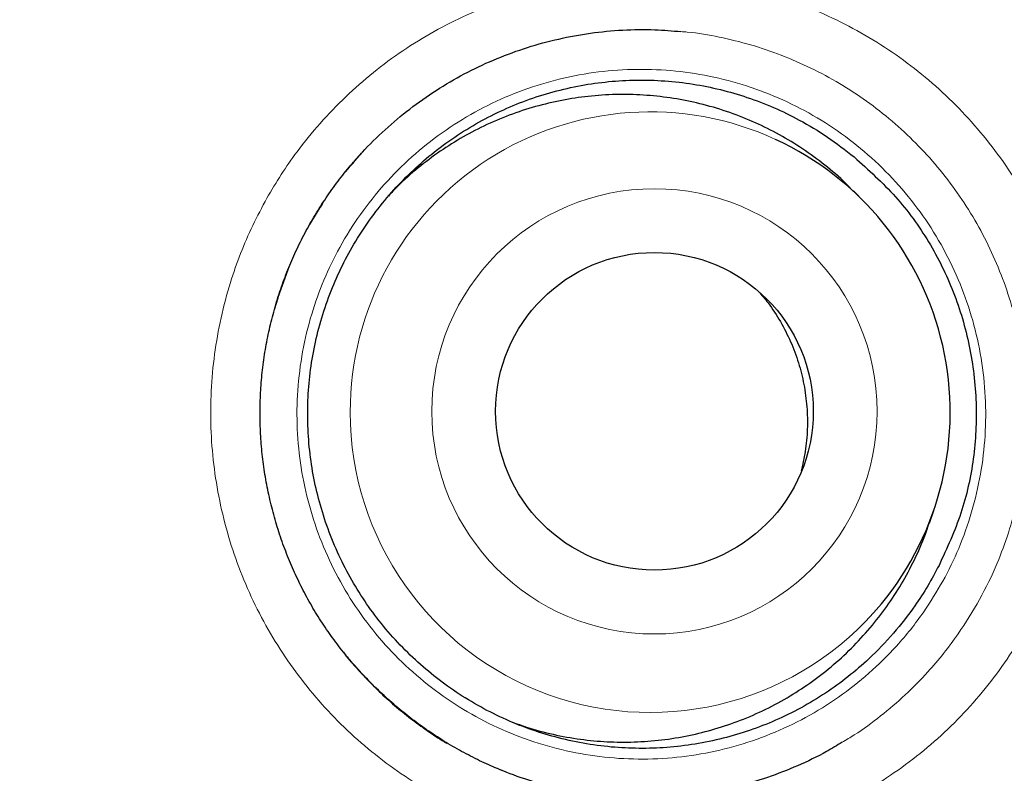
# Model space of a CAD drawing. Header units: millimetres. Extents: x 8 to 947, y 12 to 926.
# Tile 142 of 159: x 555.26 to 559.06, y 908.61 to 911.51. Entities that reach past the tile are written whole.
import ezdxf

# ---------------------------------------------------------------- set-up
doc = ezdxf.new("R2010")
doc.units = ezdxf.units.MM

msp = doc.modelspace()

# ---------------------------------------------------------------- linework, layer by layer
at = {"color": 7, "linetype": 'Continuous', "lineweight": 30}
for p, q in [((558.5156, 910.8131), (558.4766, 910.8528)), ((556.4266, 910.8027), (556.4192, 910.7907)), ((556.427, 910.8026), (556.4309, 910.809)), ((556.2559, 910.4404), (556.2439, 910.3988)), ((558.7687, 909.5731), (558.7866, 909.6258))]:
    msp.add_line(p, q, dxfattribs=at)
at = {"color": 8, "linetype": 'Continuous', "lineweight": 0}
for p, q in [((556.3796, 910.7247), (556.427, 910.8026)), ((556.2523, 910.4285), (556.3007, 910.563))]:
    msp.add_line(p, q, dxfattribs=at)
for centre, radius in [((549.8726, 908.2158), 16.6978), ((549.8726, 908.2158), 15.9984), ((557.7081, 910.0037), 0.8584)]:
    msp.add_circle(centre, radius, dxfattribs=at)
at = {"color": 7, "linetype": 'Continuous', "lineweight": 30}
for centre, radius in [((549.8726, 908.2158), 16.1738), ((557.7083, 910.0039), 0.6125)]:
    msp.add_circle(centre, radius, dxfattribs=at)
at = {"color": 8, "linetype": 'Continuous', "lineweight": 0}
for centre, radius, start, end in [((557.6913, 910.003), 1.1558, 65.2286, 180.1238), ((557.6923, 909.9993), 1.1568, 179.9378, 320.3583)]:
    msp.add_arc(centre, radius, start, end, dxfattribs=at)
at = {"color": 7, "linetype": 'Continuous', "lineweight": 30}
msp.add_arc((557.6887, 909.9998), 1.1598, 320.4508, 65.1804, dxfattribs=at)
for points, knots in [([(560.2444, 893.5134), (560.26, 893.5244), (560.3512, 893.5894), (560.5155, 893.7113), (560.737, 893.8793), (560.9551, 894.0505), (561.1701, 894.2245), (561.3821, 894.4015), (561.591, 894.5814), (561.7969, 894.7643), (561.9998, 894.9502), (562.1998, 895.1391), (562.3969, 895.3311), (562.591, 895.526), (562.7822, 895.7241), (562.9705, 895.9252), (563.1559, 896.1294), (563.3385, 896.3367), (563.518, 896.547), (563.6944, 896.76), (563.8675, 896.9759), (564.0376, 897.1946), (564.2046, 897.4163), (564.3683, 897.6405), (564.5284, 897.8669), (564.6846, 898.0953), (564.8372, 898.3258), (564.9862, 898.5586), (565.1318, 898.7936), (565.2736, 899.0307), (565.4117, 899.2698), (565.5461, 899.5109), (565.6769, 899.754), (565.8039, 899.9991), (565.9271, 900.246), (566.0463, 900.4945), (566.1616, 900.7445), (566.2729, 900.9959), (566.3802, 901.2489), (566.4836, 901.5035), (566.5832, 901.7596), (566.6787, 902.0172), (566.7702, 902.2763), (566.8579, 902.537), (566.9418, 902.7997), (567.0219, 903.0643), (567.098, 903.3303), (567.1699, 903.5972), (567.2376, 903.8644), (567.3012, 904.1325), (567.3609, 904.4021), (567.4165, 904.6731), (567.4681, 904.9449), (567.5154, 905.217), (567.5584, 905.4892), (567.5972, 905.7617), (567.6318, 906.0345), (567.6621, 906.3076), (567.6883, 906.5811), (567.7102, 906.8549), (567.7279, 907.1291), (567.7414, 907.4037), (567.7507, 907.6787), (567.7559, 907.9542), (567.7568, 908.2297), (567.7534, 908.5044), (567.7458, 908.7786), (567.734, 909.0529), (567.7179, 909.3278), (567.6977, 909.6028), (567.6732, 909.8773), (567.6446, 910.1508), (567.6119, 910.4233), (567.575, 910.6955), (567.5339, 910.9675), (567.4886, 911.2393), (567.4391, 911.5104), (567.3855, 911.7807), (567.3278, 912.0503), (567.2658, 912.3191), (567.1998, 912.5873), (567.1296, 912.8543), (567.0554, 913.1201), (566.9772, 913.3843), (566.8951, 913.647), (566.8089, 913.9083), (566.7188, 914.1682), (566.6247, 914.4267), (566.5269, 914.6828), (566.4254, 914.9369), (566.32, 915.1891), (566.2105, 915.4405), (566.097, 915.6905), (565.9797, 915.9387), (565.8587, 916.1847), (565.7342, 916.4284), (565.6057, 916.6709), (565.4731, 916.9121), (565.3364, 917.1521), (565.1962, 917.3895), (565.0527, 917.6244), (564.9057, 917.8568), (564.7553, 918.0867), (564.6013, 918.3143), (564.4439, 918.5395), (564.283, 918.7623), (564.1187, 918.9827), (563.9507, 919.2008), (563.7793, 919.4166), (563.6042, 919.63), (563.4256, 919.8412), (563.2442, 920.0492), (563.0601, 920.2537), (562.8736, 920.4546), (562.684, 920.6526), (562.4914, 920.8477), (562.2959, 921.0398), (562.0975, 921.2286), (561.8965, 921.4142), (561.6927, 921.5967), (561.4858, 921.7761), (561.2759, 921.9528), (561.0627, 922.1266), (560.8466, 922.2974), (560.6279, 922.4649), (560.4069, 922.6289), (560.1838, 922.7891), (559.9578, 922.9463), (559.729, 923.1004), (559.4975, 923.2512), (559.2643, 923.398), (559.0293, 923.5411), (558.7925, 923.6802), (558.5539, 923.8155), (558.3135, 923.947), (558.0713, 924.0746), (557.8271, 924.1985), (557.5811, 924.3186), (557.3332, 924.435), (557.0833, 924.5475), (556.8315, 924.6564), (556.5776, 924.7615), (556.3226, 924.8625), (556.0664, 924.9594), (555.8091, 925.0522), (555.5498, 925.1412), (555.2886, 925.2265), (555.026, 925.3079), (554.7624, 925.3851), (554.4982, 925.4581), (554.233, 925.527), (553.9666, 925.5919), (553.6986, 925.6529), (553.4296, 925.7097), (553.1599, 925.7625), (552.8893, 925.8111), (552.6178, 925.8555), (552.3455, 925.8959), (552.0724, 925.9321), (551.7989, 925.964), (551.5252, 925.9918), (551.2515, 926.0152), (550.9777, 926.0345), (550.7037, 926.0494), (550.4296, 926.0603), (550.1559, 926.0664), (549.9702, 926.0689), (549.876, 926.0682), (549.8726, 926.0682)], [0, 0, 0, 0, 0.001265, 0.007433, 0.013581, 0.019714, 0.025833, 0.031941, 0.03804, 0.044133, 0.05022, 0.056305, 0.06239, 0.068476, 0.074565, 0.080659, 0.08676, 0.092871, 0.098996, 0.105109, 0.111228, 0.117361, 0.123502, 0.129645, 0.135782, 0.141908, 0.148011, 0.154132, 0.160249, 0.16636, 0.172467, 0.178573, 0.184679, 0.190787, 0.196897, 0.202993, 0.209081, 0.215164, 0.221243, 0.22732, 0.233399, 0.239481, 0.245554, 0.251635, 0.257739, 0.263858, 0.269982, 0.2761, 0.282202, 0.288278, 0.294388, 0.300523, 0.306643, 0.312751, 0.318848, 0.324937, 0.331019, 0.337098, 0.343174, 0.34925, 0.355328, 0.36141, 0.367497, 0.373592, 0.379698, 0.38578, 0.391828, 0.397905, 0.404, 0.410103, 0.416205, 0.422292, 0.428355, 0.434419, 0.440518, 0.446614, 0.452709, 0.458805, 0.464904, 0.471007, 0.477117, 0.48323, 0.489333, 0.495429, 0.501518, 0.507604, 0.513689, 0.519775, 0.525858, 0.531884, 0.537935, 0.544003, 0.55008, 0.556157, 0.562225, 0.568274, 0.574318, 0.580438, 0.586547, 0.592644, 0.598734, 0.604817, 0.610896, 0.616973, 0.62305, 0.629129, 0.635212, 0.6413, 0.647397, 0.653504, 0.659622, 0.665754, 0.671819, 0.677882, 0.683948, 0.690015, 0.696079, 0.702138, 0.708191, 0.71424, 0.720291, 0.726364, 0.732451, 0.738547, 0.744645, 0.750735, 0.75681, 0.762876, 0.769004, 0.775116, 0.781213, 0.787298, 0.793373, 0.79944, 0.805501, 0.811558, 0.817614, 0.823671, 0.829729, 0.835791, 0.84186, 0.847937, 0.854027, 0.860066, 0.866112, 0.87218, 0.878261, 0.884348, 0.890429, 0.896494, 0.902537, 0.908612, 0.914695, 0.920777, 0.926857, 0.932939, 0.939024, 0.945114, 0.951211, 0.957306, 0.96339, 0.969467, 0.975539, 0.981607, 0.987675, 0.993744, 0.999779, 1, 1, 1, 1]), ([(566.3521, 908.2158), (566.3506, 908.3884), (566.3475, 908.7335), (566.3221, 909.2507), (566.2818, 909.7669), (566.2249, 910.2816), (566.1519, 910.7942), (566.0629, 911.3043), (565.9608, 911.7972), (565.8473, 912.2729), (565.7239, 912.7312), (565.5873, 913.1857), (565.4376, 913.6361), (565.2751, 914.0821), (565.0945, 914.5365), (564.8946, 914.9985), (564.6741, 915.467), (564.4391, 915.9283), (564.1896, 916.3821), (563.926, 916.8278), (563.6486, 917.2649), (563.3656, 917.6813), (563.0787, 918.0773), (562.7893, 918.4534), (562.4892, 918.8211), (562.1786, 919.18), (561.8578, 919.5298), (561.517, 919.8805), (561.1555, 920.2308), (560.7725, 920.5793), (560.3788, 920.9156), (559.9747, 921.2393), (559.5606, 921.5502), (559.137, 921.8479), (558.7163, 922.1243), (558.2997, 922.3804), (557.8883, 922.6171), (557.4703, 922.842), (557.046, 923.0547), (556.6158, 923.2551), (556.1667, 923.4487), (555.6987, 923.634), (555.2115, 923.8094), (554.7191, 923.9694), (554.2219, 924.1139), (553.7203, 924.2426), (553.215, 924.3556), (552.7205, 924.4499), (552.2377, 924.527), (551.767, 924.5884), (551.2948, 924.6361), (550.8214, 924.6703), (550.3472, 924.6908), (549.8583, 924.6978), (549.3549, 924.6899), (548.8377, 924.6655), (548.3215, 924.6249), (547.8069, 924.5681), (547.2943, 924.4951), (546.7842, 924.4061), (546.2912, 924.304), (545.8156, 924.1905), (545.3573, 924.067), (544.9028, 923.9304), (544.4523, 923.7808), (544.0064, 923.6183), (543.552, 923.4377), (543.09, 923.2378), (542.6215, 923.0173), (542.1601, 922.7822), (541.7064, 922.5328), (541.2607, 922.2692), (540.8235, 921.9918), (540.4072, 921.7088), (540.0112, 921.4219), (539.635, 921.1325), (539.2673, 920.8323), (538.9085, 920.5217), (538.5587, 920.2009), (538.208, 919.8602), (537.8576, 919.4987), (537.5092, 919.1157), (537.1729, 918.722), (536.8491, 918.3179), (536.5383, 917.9038), (536.2405, 917.4802), (535.9641, 917.0595), (535.7081, 916.6428), (535.4713, 916.2315), (535.2465, 915.8135), (535.0338, 915.3892), (534.8334, 914.959), (534.6398, 914.5099), (534.4545, 914.0419), (534.2791, 913.5547), (534.1191, 913.0623), (533.9746, 912.565), (533.8458, 912.0635), (533.7329, 911.5582), (533.6386, 911.0637), (533.5614, 910.5808), (533.5001, 910.1102), (533.4523, 909.638), (533.4182, 909.1646), (533.3977, 908.6904), (533.3907, 908.2014), (533.3986, 907.6981), (533.423, 907.1809), (533.4636, 906.6647), (533.5204, 906.1501), (533.5934, 905.6374), (533.6824, 905.1274), (533.7845, 904.6344), (533.898, 904.1588), (534.0214, 903.7005), (534.158, 903.2459), (534.3076, 902.7955), (534.4702, 902.3496), (534.6508, 901.8952), (534.8507, 901.4332), (535.0712, 900.9647), (535.3062, 900.5033), (535.5557, 900.0496), (535.8192, 899.6039), (536.0967, 899.1667), (536.3796, 898.7504), (536.6666, 898.3544), (536.956, 897.9782), (537.2561, 897.6105), (537.5667, 897.2516), (537.8875, 896.9019), (538.2283, 896.5511), (538.5898, 896.2008), (538.9728, 895.8523), (539.3665, 895.5161), (539.7706, 895.1923), (540.1846, 894.8814), (540.6083, 894.5837), (541.029, 894.3073), (541.4456, 894.0513), (541.857, 893.8145), (542.275, 893.5897), (542.6993, 893.377), (543.1295, 893.1766), (543.5785, 892.9829), (544.0466, 892.7976), (544.5338, 892.6222), (545.0262, 892.4622), (545.5234, 892.3178), (546.0249, 892.189), (546.5303, 892.0761), (547.0247, 891.9817), (547.5076, 891.9046), (547.9783, 891.8433), (548.4505, 891.7955), (548.9239, 891.7614), (549.3981, 891.7409), (549.887, 891.7338), (550.3904, 891.7417), (550.9076, 891.7661), (551.4238, 891.8068), (551.9384, 891.8636), (552.451, 891.9365), (552.9611, 892.0256), (553.454, 892.1276), (553.9297, 892.2412), (554.388, 892.3646), (554.8425, 892.5012), (555.293, 892.6508), (555.7389, 892.8133), (556.1933, 892.994), (556.6553, 893.1939), (557.1238, 893.4143), (557.5852, 893.6494), (558.0389, 893.8989), (558.4846, 894.1624), (558.9218, 894.4399), (559.3381, 894.7228), (559.7341, 895.0097), (560.1103, 895.2992), (560.4779, 895.5993), (560.8368, 895.9099), (561.1866, 896.2307), (561.5373, 896.5715), (561.8877, 896.933), (562.2361, 897.3159), (562.5724, 897.7097), (562.8961, 898.1138), (563.207, 898.5278), (563.5048, 898.9514), (563.7811, 899.3722), (564.0372, 899.7888), (564.274, 900.2002), (564.4988, 900.6181), (564.7115, 901.0424), (564.9119, 901.4727), (565.1055, 901.9217), (565.2908, 902.3898), (565.4662, 902.8769), (565.6262, 903.3694), (565.7707, 903.8666), (565.8995, 904.3681), (566.0124, 904.8734), (566.1067, 905.3679), (566.1839, 905.8508), (566.2452, 906.3215), (566.293, 906.7937), (566.3269, 907.2671), (566.3482, 907.7412), (566.3508, 908.0576), (566.3521, 908.2158)], [0, 0, 0, 0, 0.005, 0.01, 0.015, 0.0199999, 0.0249999, 0.0299999, 0.0349999, 0.0395832, 0.0441666, 0.0487499, 0.0533333, 0.0579166, 0.0625, 0.0675, 0.0725, 0.0775, 0.0824999, 0.0874999, 0.0924999, 0.0974999, 0.1020832, 0.1066666, 0.1112499, 0.1158333, 0.1204166, 0.125, 0.13, 0.135, 0.14, 0.1449999, 0.1499999, 0.1549999, 0.1599999, 0.1645832, 0.1691666, 0.1737499, 0.1783333, 0.1829166, 0.1875, 0.1925, 0.1975, 0.2025, 0.2074999, 0.2124999, 0.2174999, 0.2224999, 0.2270832, 0.2316666, 0.2362499, 0.2408333, 0.2454166, 0.25, 0.255, 0.26, 0.265, 0.2699999, 0.2749999, 0.2799999, 0.2849999, 0.2895832, 0.2941666, 0.2987499, 0.3033333, 0.3079166, 0.3125, 0.3175, 0.3225, 0.3275, 0.3324999, 0.3374999, 0.3424999, 0.3474999, 0.3520832, 0.3566666, 0.3612499, 0.3658333, 0.3704166, 0.375, 0.38, 0.385, 0.39, 0.3949999, 0.3999999, 0.4049999, 0.4099999, 0.4145832, 0.4191666, 0.4237499, 0.4283333, 0.4329166, 0.4375, 0.4425, 0.4475, 0.4525, 0.4574999, 0.4624999, 0.4674999, 0.4724999, 0.4770832, 0.4816666, 0.4862499, 0.4908333, 0.4954166, 0.5, 0.505, 0.51, 0.515, 0.5199999, 0.5249999, 0.5299999, 0.5349999, 0.5395832, 0.5441666, 0.5487499, 0.5533333, 0.5579166, 0.5625, 0.5675, 0.5725, 0.5775, 0.5824999, 0.5874999, 0.5924999, 0.5974999, 0.6020832, 0.6066666, 0.6112499, 0.6158333, 0.6204166, 0.625, 0.63, 0.635, 0.64, 0.6449999, 0.6499999, 0.6549999, 0.6599999, 0.6645832, 0.6691666, 0.6737499, 0.6783333, 0.6829166, 0.6875, 0.6925, 0.6975, 0.7025, 0.7074999, 0.7124999, 0.7174999, 0.7224999, 0.7270832, 0.7316666, 0.7362499, 0.7408333, 0.7454166, 0.75, 0.755, 0.76, 0.765, 0.7699999, 0.7749999, 0.7799999, 0.7849999, 0.7895832, 0.7941666, 0.7987499, 0.8033333, 0.8079166, 0.8125, 0.8175, 0.8225, 0.8275, 0.8324999, 0.8374999, 0.8424999, 0.8474999, 0.8520832, 0.8566666, 0.8612499, 0.8658333, 0.8704166, 0.875, 0.88, 0.885, 0.89, 0.8949999, 0.8999999, 0.9049999, 0.9099999, 0.9145832, 0.9191666, 0.9237499, 0.9283333, 0.9329166, 0.9375, 0.9425, 0.9475, 0.9525, 0.9574999, 0.9624999, 0.9674999, 0.9724999, 0.9770832, 0.9816666, 0.9862499, 0.9908333, 0.9954166, 1, 1, 1, 1]), ([(556.5174, 910.9273), (556.5417, 910.9564), (556.5927, 911.0173), (556.6799, 911.1014), (556.7762, 911.1806), (556.8792, 911.2514), (556.9877, 911.3134), (557.1008, 911.366), (557.2181, 911.4086), (557.3386, 911.4413), (557.4615, 911.4638), (557.5857, 911.4757), (557.7023, 911.4778), (557.777, 911.4711), (557.8103, 911.4681)], [0, 0, 0, 0, 0.077765, 0.162997, 0.248229, 0.333765, 0.419302, 0.504534, 0.589766, 0.675302, 0.760839, 0.846071, 0.931303, 1, 1, 1, 1]), ([(558.8054, 909.4098), (558.7913, 909.3832), (558.7629, 909.3298), (558.7054, 909.2415), (558.6313, 909.1461), (558.5438, 909.0552), (558.4552, 908.9791), (558.3676, 908.9157), (558.2741, 908.8594), (558.1762, 908.8113), (558.0755, 908.7721), (557.9719, 908.7413), (557.8651, 908.7192), (557.7567, 908.7063), (557.6487, 908.7027), (557.5408, 908.708), (557.4326, 908.7226), (557.3261, 908.7463), (557.2229, 908.7787), (557.1228, 908.8195), (557.0256, 908.8692), (556.9328, 908.9269), (556.8462, 908.9916), (556.7652, 909.0633), (556.6897, 909.1424), (556.6213, 909.2276), (556.5609, 909.3174), (556.5081, 909.4119), (556.4631, 909.5115), (556.4266, 909.6146), (556.3993, 909.7193), (556.3807, 909.826), (556.3711, 909.9349), (556.3707, 910.0442), (556.3796, 910.152), (556.3972, 910.2588), (556.4241, 910.3647), (556.4599, 910.468), (556.5039, 910.5668), (556.5559, 910.6617), (556.6163, 910.7527), (556.6842, 910.8382), (556.7583, 910.9168), (556.8387, 910.9891), (556.9258, 911.0549), (557.0182, 911.1131), (557.1142, 911.1627), (557.2139, 911.2042), (557.3179, 911.2374), (557.4242, 911.2617), (557.5313, 911.2766), (557.6392, 911.2827), (557.7482, 911.2796), (557.8567, 911.2672), (557.9626, 911.2458), (558.0665, 911.2158), (558.1684, 911.1767), (558.2725, 911.126), (558.3773, 911.0635), (558.4443, 911.011), (558.4779, 910.9847)], [0, 0, 0, 0, 0.014226, 0.028523, 0.049732, 0.071177, 0.088023, 0.104868, 0.122203, 0.139537, 0.156382, 0.173228, 0.190562, 0.207897, 0.224742, 0.241588, 0.258922, 0.276257, 0.293102, 0.309947, 0.327282, 0.344617, 0.361462, 0.378307, 0.395642, 0.412977, 0.429822, 0.446667, 0.464002, 0.481336, 0.498182, 0.515027, 0.532361, 0.549696, 0.566541, 0.583387, 0.600721, 0.618056, 0.634901, 0.651746, 0.669081, 0.686416, 0.703261, 0.720106, 0.737441, 0.754776, 0.771621, 0.788466, 0.805801, 0.823135, 0.839981, 0.856826, 0.874161, 0.891495, 0.908341, 0.925186, 0.94252, 0.959855, 0.979829, 1, 1, 1, 1]), ([(558.4758, 910.852), (558.4627, 910.8656), (558.4249, 910.9048), (558.3555, 910.9625), (558.2697, 911.0242), (558.1795, 911.0777), (558.0854, 911.1235), (557.9866, 911.1617), (557.8851, 911.1912), (557.7823, 911.2118), (557.6784, 911.2239), (557.5725, 911.2271), (557.4671, 911.2213), (557.3633, 911.2067), (557.2613, 911.1836), (557.1604, 911.1516), (557.0628, 911.1112), (556.9697, 911.063), (556.881, 911.0074), (556.7967, 910.9435), (556.7301, 910.8853), (556.6943, 910.8464), (556.6827, 910.8337)], [0, 0, 0, 0, 0.028268, 0.081299, 0.13472, 0.186265, 0.238167, 0.291198, 0.344619, 0.396163, 0.448066, 0.501097, 0.554518, 0.606062, 0.657964, 0.710995, 0.764416, 0.815961, 0.867863, 0.920894, 0.974315, 1, 1, 1, 1]), ([(556.2551, 910.4379), (556.2591, 910.4503), (556.2711, 910.4878), (556.2941, 910.5493), (556.3253, 910.6217), (556.3604, 910.6922), (556.3992, 910.7608), (556.4417, 910.8273), (556.4878, 910.8914), (556.5333, 910.9489), (556.5649, 910.9836), (556.5788, 910.9988)], [0, 0, 0, 0, 0.059928, 0.180783, 0.301381, 0.421936, 0.54255, 0.663309, 0.784287, 0.905534, 1, 1, 1, 1]), ([(558.4779, 910.9847), (558.533, 910.9353), (558.6417, 910.8378), (558.77, 910.6604), (558.8666, 910.466), (558.9277, 910.2558), (558.9544, 910.0383), (558.9432, 909.8206), (558.8966, 909.6077), (558.836, 909.4761), (558.8054, 909.4098)], [0, 0, 0, 0, 0.1272881, 0.25138, 0.3747868, 0.4999851, 0.6268198, 0.7507753, 0.8743091, 1, 1, 1, 1]), ([(558.1096, 910.4662), (558.1222, 910.4517), (558.1536, 910.4154), (558.195, 910.3503), (558.2345, 910.2732), (558.2649, 910.1919), (558.2858, 910.1077), (558.2973, 910.0217), (558.299, 909.935), (558.2918, 909.8514), (558.2795, 909.798), (558.2737, 909.7727)], [0, 0, 0, 0, 0.077458, 0.194141, 0.311197, 0.42788, 0.544564, 0.661619, 0.778303, 0.894986, 1, 1, 1, 1]), ([(557.1361, 908.6126), (557.1138, 908.6216), (557.0675, 908.6403), (556.9989, 908.6737), (556.9299, 908.7114), (556.8625, 908.7532), (556.797, 908.7987), (556.7336, 908.8477), (556.6728, 908.9002), (556.6148, 908.9557), (556.56, 909.0141), (556.5085, 909.075), (556.4607, 909.1382), (556.4167, 909.2033), (556.3766, 909.2702), (556.3405, 909.3388), (556.3078, 909.4096), (556.2788, 909.4826), (556.2534, 909.5577), (556.232, 909.6341), (556.2147, 909.7116), (556.2015, 909.7897), (556.1926, 909.8681), (556.1879, 909.9469), (556.1874, 910.0258), (556.191, 910.1047), (556.1989, 910.1834), (556.211, 910.2615), (556.2272, 910.339), (556.2428, 910.3976), (556.2528, 910.4304), (556.2551, 910.4379)], [0, 0, 0, 0, 0.032299, 0.067275, 0.102579, 0.138159, 0.173958, 0.209908, 0.245936, 0.281959, 0.317884, 0.353639, 0.389161, 0.424395, 0.459296, 0.493946, 0.528681, 0.564045, 0.59955, 0.635129, 0.670709, 0.706205, 0.741563, 0.776831, 0.812245, 0.847634, 0.883025, 0.918446, 0.95392, 0.989475, 1, 1, 1, 1]), ([(557.1607, 908.8057), (557.1787, 908.7989), (557.2299, 908.7796), (557.3176, 908.7571), (557.4214, 908.7381), (557.5259, 908.7285), (557.6305, 908.7274), (557.736, 908.7354), (557.8403, 908.7522), (557.942, 908.7777), (558.041, 908.8114), (558.138, 908.8538), (558.2307, 908.9043), (558.3183, 908.9621), (558.4005, 909.0267), (558.478, 909.0989), (558.5488, 909.1774), (558.6123, 909.2609), (558.6687, 909.3491), (558.7174, 909.4432), (558.7505, 909.5185), (558.7645, 909.563), (558.7678, 909.5734)], [0, 0, 0, 0, 0.029026, 0.082532, 0.136431, 0.188436, 0.240803, 0.294308, 0.348207, 0.400213, 0.452579, 0.506085, 0.559984, 0.611989, 0.664356, 0.717861, 0.77176, 0.823766, 0.876133, 0.929638, 0.983537, 1, 1, 1, 1]), ([(556.5095, 909.0749), (556.5189, 909.063), (556.5448, 909.0302), (556.5906, 908.9796), (556.6466, 908.923), (556.7057, 908.8695), (556.7675, 908.8191), (556.8319, 908.7725), (556.8788, 908.7409), (556.9047, 908.7261), (556.9077, 908.7244)], [0, 0, 0, 0, 0.085485, 0.234462, 0.383778, 0.533267, 0.682699, 0.831895, 0.980691, 1, 1, 1, 1]), ([(558.4317, 908.7278), (558.412, 908.7156), (558.3569, 908.6816), (558.2606, 908.636), (558.1444, 908.5905), (558.0245, 908.5553), (557.9023, 908.5301), (557.7784, 908.5157), (557.6535, 908.5117), (557.5288, 908.5181), (557.4051, 908.5349), (557.2835, 908.5625), (557.1693, 908.5978), (557.0977, 908.6285), (557.0645, 908.6428)], [0, 0, 0, 0, 0.0487962, 0.1361571, 0.2238302, 0.3115033, 0.3988643, 0.4862252, 0.5738983, 0.6615714, 0.7489323, 0.8362932, 0.9239663, 1, 1, 1, 1])]:
    msp.add_open_spline(points, degree=3, knots=knots, dxfattribs=at)
at = {"color": 8, "linetype": 'Continuous', "lineweight": 0}
for points, knots in [([(549.8726, 890.3826), (549.9718, 890.3831), (550.1701, 890.3841), (550.4676, 890.3923), (550.765, 890.4053), (551.0962, 890.4258), (551.4608, 890.4557), (551.8584, 890.4978), (552.2556, 890.5492), (552.6521, 890.6098), (553.0477, 890.6798), (553.4095, 890.7524), (553.7376, 890.8252), (554.0327, 890.896), (554.3267, 890.972), (554.6898, 891.0727), (555.1204, 891.203), (555.6169, 891.3696), (556.1088, 891.551), (556.5487, 891.7285), (556.9374, 891.897), (557.2767, 892.0527), (557.6128, 892.2156), (557.948, 892.3869), (558.2819, 892.5665), (558.6144, 892.7547), (558.943, 892.95), (559.2869, 893.1645), (559.6451, 893.3996), (560.0352, 893.6699), (560.4366, 893.9644), (560.8481, 894.285), (561.2504, 894.6178), (561.6055, 894.9293), (561.9155, 895.2155), (562.1833, 895.4733), (562.4457, 895.7368), (562.7045, 896.0078), (562.9593, 896.2862), (563.2099, 896.572), (563.4545, 896.8634), (563.7073, 897.1777), (563.9666, 897.516), (564.2447, 897.8983), (564.5258, 898.3075), (564.8081, 898.745), (565.0779, 899.1911), (565.31, 899.6015), (565.5081, 899.9732), (565.6757, 900.3042), (565.8365, 900.6388), (565.9914, 900.9793), (566.14, 901.3254), (566.2822, 901.6773), (566.4169, 902.0324), (566.5515, 902.4119), (566.6844, 902.8162), (566.8204, 903.2681), (566.9503, 903.7464), (567.0719, 904.2519), (567.1788, 904.7612), (567.262, 905.2245), (567.326, 905.6401), (567.3748, 906.0073), (567.4159, 906.3756), (567.4496, 906.7476), (567.4756, 907.1227), (567.4936, 907.5011), (567.5036, 907.8801), (567.5054, 908.2821), (567.4974, 908.7069), (567.4775, 909.1541), (567.4463, 909.6007), (567.4039, 910.0465), (567.3501, 910.4919), (567.2849, 910.9367), (567.2084, 911.3805), (567.1134, 911.8589), (566.9964, 912.3709), (566.8537, 912.9158), (566.6935, 913.4567), (566.5217, 913.9753), (566.3405, 914.4711), (566.1596, 914.9247), (565.9747, 915.3539), (565.7878, 915.759), (565.5903, 916.1601), (565.3822, 916.5568), (565.1638, 916.9488), (564.9166, 917.3673), (564.6377, 917.8101), (564.3238, 918.2754), (563.9948, 918.7312), (563.6624, 919.1623), (563.3288, 919.5689), (563.0002, 919.9467), (562.6657, 920.31), (562.3261, 920.6589), (561.9762, 920.999), (561.616, 921.3299), (561.2458, 921.6515), (560.8785, 921.9531), (560.5151, 922.2358), (560.1567, 922.5004), (559.791, 922.7564), (559.4184, 923.0036), (559.0389, 923.2417), (558.6215, 923.4892), (558.1647, 923.7427), (557.6664, 923.999), (557.1595, 924.2396), (556.6613, 924.4567), (556.1737, 924.6517), (555.7171, 924.819), (555.2754, 924.9675), (554.8497, 925.0987), (554.42, 925.2193), (553.9866, 925.3293), (553.5497, 925.4285), (553.0739, 925.5238), (552.559, 925.6119), (552.0039, 925.6888), (551.446, 925.7483), (550.904, 925.7883), (550.3794, 925.812), (550.0416, 925.8149), (549.8726, 925.8163)], [0, 0, 0, 0, 0.00536, 0.01072, 0.016086, 0.021453, 0.028656, 0.035861, 0.043064, 0.050303, 0.057543, 0.064782, 0.070248, 0.075713, 0.081186, 0.086658, 0.096082, 0.105506, 0.114963, 0.12442, 0.131143, 0.137865, 0.144599, 0.151333, 0.158213, 0.165092, 0.171983, 0.178875, 0.187005, 0.195141, 0.204528, 0.213914, 0.223333, 0.232752, 0.239445, 0.246139, 0.252844, 0.259549, 0.266395, 0.273241, 0.280099, 0.286957, 0.295045, 0.303139, 0.312509, 0.321879, 0.331282, 0.340684, 0.347365, 0.354047, 0.360741, 0.367434, 0.374268, 0.381102, 0.387948, 0.394795, 0.40287, 0.41095, 0.420305, 0.42966, 0.439046, 0.448433, 0.455104, 0.461775, 0.468457, 0.475139, 0.481961, 0.488783, 0.495618, 0.502453, 0.510514, 0.518581, 0.526648, 0.534717, 0.542785, 0.550899, 0.559014, 0.567129, 0.577264, 0.587399, 0.597575, 0.607751, 0.616925, 0.626107, 0.634146, 0.642186, 0.650225, 0.658311, 0.666398, 0.674483, 0.684583, 0.694682, 0.704822, 0.714962, 0.724103, 0.733252, 0.742024, 0.750797, 0.759568, 0.768401, 0.777235, 0.786068, 0.794094, 0.802122, 0.810148, 0.81822, 0.826293, 0.834365, 0.844447, 0.854529, 0.864653, 0.874776, 0.883902, 0.893036, 0.901061, 0.909088, 0.917113, 0.925185, 0.933258, 0.94133, 0.951412, 0.961494, 0.971617, 0.98174, 0.990866, 1, 1, 1, 1]), ([(556.2139, 910.8257), (556.2319, 910.8563), (556.268, 910.9177), (556.3359, 911.0147), (556.418, 911.1158), (556.5166, 911.2181), (556.6233, 911.3119), (556.7374, 911.3962), (556.8583, 911.4704), (556.9851, 911.5342), (557.1168, 911.5872), (557.2524, 911.629), (557.391, 911.6589), (557.5318, 911.677), (557.6737, 911.6834), (557.8154, 911.6778), (557.9561, 911.6601), (558.0951, 911.6305), (558.2311, 911.5895), (558.363, 911.5372), (558.49, 911.4738), (558.6113, 911.3998), (558.7261, 911.316), (558.8334, 911.223), (558.9323, 911.1211), (559.0224, 911.0111), (559.1031, 910.894), (559.1736, 910.7706), (559.2332, 910.6417), (559.2819, 910.508), (559.3194, 910.3708), (559.3452, 910.2311), (559.3589, 910.0896), (559.3607, 909.9474), (559.3507, 909.8055), (559.3301, 909.673), (559.301, 909.5503), (559.2658, 909.4374), (559.22, 909.32), (559.1616, 909.1992), (559.0891, 909.077), (559.0068, 908.9611), (558.9152, 908.8527), (558.8146, 908.7527), (558.7058, 908.6613), (558.5899, 908.5793), (558.4676, 908.5075), (558.3395, 908.4465), (558.2067, 908.3963), (558.0701, 908.3575), (557.931, 908.3302), (557.79, 908.3151), (557.648, 908.3119), (557.5063, 908.3205), (557.3659, 908.3409), (557.2278, 908.3734), (557.0927, 908.4174), (556.9618, 908.4725), (556.836, 908.5384), (556.7164, 908.6148), (556.6035, 908.7011), (556.4981, 908.7965), (556.4011, 908.9003), (556.3135, 909.0121), (556.2354, 909.131), (556.1675, 909.2559), (556.1103, 909.386), (556.0645, 909.5205), (556.0301, 909.6585), (556.0072, 909.7989), (555.9962, 909.9406), (555.9974, 910.0826), (556.0105, 910.2242), (556.0354, 910.3643), (556.0697, 910.494), (556.1116, 910.6128), (556.1581, 910.7216), (556.1953, 910.791), (556.2139, 910.8257)], [0, 0, 0, 0, 0.010096, 0.020191, 0.033591, 0.047038, 0.060485, 0.073885, 0.087284, 0.100731, 0.114178, 0.127578, 0.140977, 0.154424, 0.167872, 0.181271, 0.19467, 0.208118, 0.221565, 0.234964, 0.248364, 0.261811, 0.275258, 0.288658, 0.302057, 0.315504, 0.328951, 0.342351, 0.35575, 0.369197, 0.382645, 0.396044, 0.409443, 0.422891, 0.436338, 0.449737, 0.460904, 0.472084, 0.48325, 0.49665, 0.510097, 0.523544, 0.536944, 0.550343, 0.56379, 0.577238, 0.590637, 0.604036, 0.617484, 0.630931, 0.64433, 0.65773, 0.671177, 0.684624, 0.698023, 0.711423, 0.72487, 0.738317, 0.751717, 0.765116, 0.778563, 0.792011, 0.80541, 0.818809, 0.832257, 0.845704, 0.859103, 0.872503, 0.88595, 0.899397, 0.912797, 0.926196, 0.939643, 0.95309, 0.96649, 0.977655, 0.988835, 1, 1, 1, 1]), ([(557.8103, 911.4681), (557.8185, 911.4676), (557.8682, 911.4642), (557.9584, 911.448), (558.0797, 911.419), (558.1978, 911.3786), (558.3124, 911.3287), (558.4225, 911.2694), (558.527, 911.2012), (558.6254, 911.1241), (558.717, 911.039), (558.8013, 910.9466), (558.8774, 910.8475), (558.9448, 910.7422), (559.0031, 910.6316), (559.0521, 910.5164), (559.0913, 910.3977), (559.1201, 910.2761), (559.1386, 910.1523), (559.1468, 910.0274), (559.1445, 909.9025), (559.1315, 909.7782), (559.1081, 909.6553), (559.0746, 909.5348), (559.0274, 909.408), (558.9645, 909.2764), (558.9078, 909.1894), (558.8794, 909.1459)], [0, 0, 0, 0, 0.007987, 0.048556, 0.088982, 0.129407, 0.169976, 0.210546, 0.250971, 0.291396, 0.331965, 0.372535, 0.41296, 0.453385, 0.493954, 0.534524, 0.574949, 0.615374, 0.655943, 0.696513, 0.736938, 0.777363, 0.817932, 0.858502, 0.898927, 0.949463, 1, 1, 1, 1]), ([(558.7464, 909.2306), (558.7719, 909.2697), (558.8229, 909.3478), (558.8847, 909.4772), (558.9339, 909.6152), (558.9679, 909.7611), (558.9857, 909.9098), (558.9863, 910.0596), (558.9703, 910.2085), (558.9379, 910.3548), (558.8889, 910.4964), (558.8246, 910.6317), (558.7457, 910.759), (558.6527, 910.8764), (558.5474, 910.9828), (558.4309, 911.0768), (558.3044, 911.1568), (558.1698, 911.2222), (558.0288, 911.2723), (557.8831, 911.3059), (557.7345, 911.3231), (557.585, 911.3236), (557.4364, 911.307), (557.2906, 911.2739), (557.1493, 911.2249), (557.0146, 911.1599), (556.888, 911.0803), (556.7709, 910.9872), (556.6653, 910.8812), (556.5722, 910.7641), (556.4942, 910.64), (556.4319, 910.5111), (556.3832, 910.3763), (556.349, 910.2337), (556.3304, 910.0851), (556.3283, 909.9353), (556.3435, 909.7863), (556.375, 909.6399), (556.4226, 909.4978), (556.4861, 909.3621), (556.5643, 909.2344), (556.6561, 909.1161), (556.7608, 909.0091), (556.8768, 908.9144), (557.0025, 908.8331), (557.1367, 908.7669), (557.2773, 908.716), (557.4228, 908.681), (557.5712, 908.6629), (557.7207, 908.6615), (557.8695, 908.6767), (558.0155, 908.7089), (558.1571, 908.7571), (558.2924, 908.8207), (558.4195, 908.8996), (558.5371, 908.992), (558.6281, 909.0818), (558.697, 909.1624), (558.7299, 909.2079), (558.7464, 909.2306)], [0, 0, 0, 0, 0.0167548, 0.0335096, 0.0513883, 0.069324, 0.0872027, 0.1050814, 0.1230171, 0.1408958, 0.1587745, 0.1767103, 0.1945889, 0.2124676, 0.2304034, 0.2482821, 0.2661608, 0.2840965, 0.3019752, 0.3198539, 0.3377896, 0.3556683, 0.373547, 0.3914827, 0.4093614, 0.4272401, 0.4451758, 0.4630545, 0.4809332, 0.4988689, 0.5167476, 0.5335036, 0.5502597, 0.5681384, 0.5860741, 0.6039528, 0.6218315, 0.6397672, 0.6576459, 0.6755246, 0.6934603, 0.711339, 0.7292177, 0.7471534, 0.7650321, 0.7829108, 0.8008465, 0.8187252, 0.8366039, 0.8545396, 0.8724183, 0.890297, 0.9082327, 0.9261114, 0.9439901, 0.9619258, 0.9798045, 0.9899023, 1, 1, 1, 1]), ([(558.8794, 909.1459), (558.861, 909.1205), (558.8243, 909.0698), (558.7566, 908.9907), (558.6763, 908.9089), (558.581, 908.8281), (558.4993, 908.7673), (558.4475, 908.7371), (558.4317, 908.7278)], [0, 0, 0, 0, 0.15204, 0.304081, 0.505879, 0.708398, 0.910918, 1, 1, 1, 1]), ([(552.5236, 908.0467), (552.5405, 908.0779), (552.5745, 908.1405), (552.639, 908.2393), (552.7168, 908.3423), (552.8112, 908.4477), (552.9152, 908.5456), (553.0271, 908.6344), (553.145, 908.7125), (553.2689, 908.7807), (553.3994, 908.8387), (553.5344, 908.8854), (553.6715, 908.9201), (553.811, 908.9434), (553.9533, 908.9549), (554.0961, 908.9542), (554.237, 908.9416), (554.3763, 908.9174), (554.5144, 908.8811), (554.6489, 908.8332), (554.7776, 908.7747), (554.9011, 908.7057), (555.0194, 908.6257), (555.1304, 908.5359), (555.2325, 908.438), (555.3262, 908.3321), (555.4113, 908.2174), (555.4864, 908.0959), (555.5504, 907.9697), (555.6037, 907.8387), (555.6461, 907.7023), (555.6768, 907.5628), (555.6954, 907.4225), (555.7023, 907.2812), (555.6972, 907.1385), (555.6785, 906.9846), (555.6492, 906.8511), (555.6149, 906.738), (555.5787, 906.6382), (555.5289, 906.5255), (555.4613, 906.4012), (555.3826, 906.282), (555.2941, 906.1699), (555.1973, 906.0667), (555.0924, 905.9718), (554.9787, 905.8854), (554.8581, 905.8089), (554.7326, 905.7436), (554.6022, 905.6888), (554.4663, 905.6449), (554.3272, 905.6126), (554.1872, 905.5925), (554.0461, 905.584), (553.9033, 905.5875), (553.7614, 905.6032), (553.6227, 905.6305), (553.4866, 905.6693), (553.3531, 905.7199), (553.2244, 905.7816), (553.1025, 905.8534), (552.987, 905.935), (552.8778, 906.027), (552.7767, 906.1279), (552.6855, 906.236), (552.6035, 906.3512), (552.5309, 906.4742), (552.4689, 906.6029), (552.4186, 906.7351), (552.3794, 906.8711), (552.3515, 907.0112), (552.3356, 907.1531), (552.3319, 907.2946), (552.3398, 907.4358), (552.3599, 907.5773), (552.3946, 907.7283), (552.4379, 907.858), (552.4837, 907.967), (552.5103, 908.0201), (552.5236, 908.0467)], [0, 0, 0, 0, 0.0100736, 0.0201878, 0.033419, 0.0466503, 0.0602659, 0.0738816, 0.0871128, 0.100344, 0.1139597, 0.1275753, 0.1408066, 0.1540378, 0.1676534, 0.1812691, 0.1945003, 0.2077316, 0.2213472, 0.2349628, 0.2481941, 0.2614253, 0.2750409, 0.2886566, 0.3018878, 0.3151191, 0.3287347, 0.3423503, 0.3555816, 0.3688128, 0.3824285, 0.3960441, 0.4092753, 0.4225066, 0.4361222, 0.4497379, 0.4663965, 0.4748218, 0.4832471, 0.4964783, 0.5097096, 0.5233252, 0.5369409, 0.5501721, 0.5634033, 0.577019, 0.5906346, 0.6038659, 0.6170971, 0.6307127, 0.6443284, 0.6575596, 0.6707908, 0.6844065, 0.6980221, 0.7112534, 0.7244846, 0.7381002, 0.7517159, 0.7649471, 0.7781784, 0.791794, 0.8054096, 0.8186409, 0.8318721, 0.8454878, 0.8591034, 0.8723346, 0.8855659, 0.8991815, 0.9127972, 0.9260284, 0.9392596, 0.9528753, 0.9664909, 0.9831495, 0.9915748, 1, 1, 1, 1])]:
    msp.add_open_spline(points, degree=3, knots=knots, dxfattribs=at)

doc.saveas('drawing.dxf')
